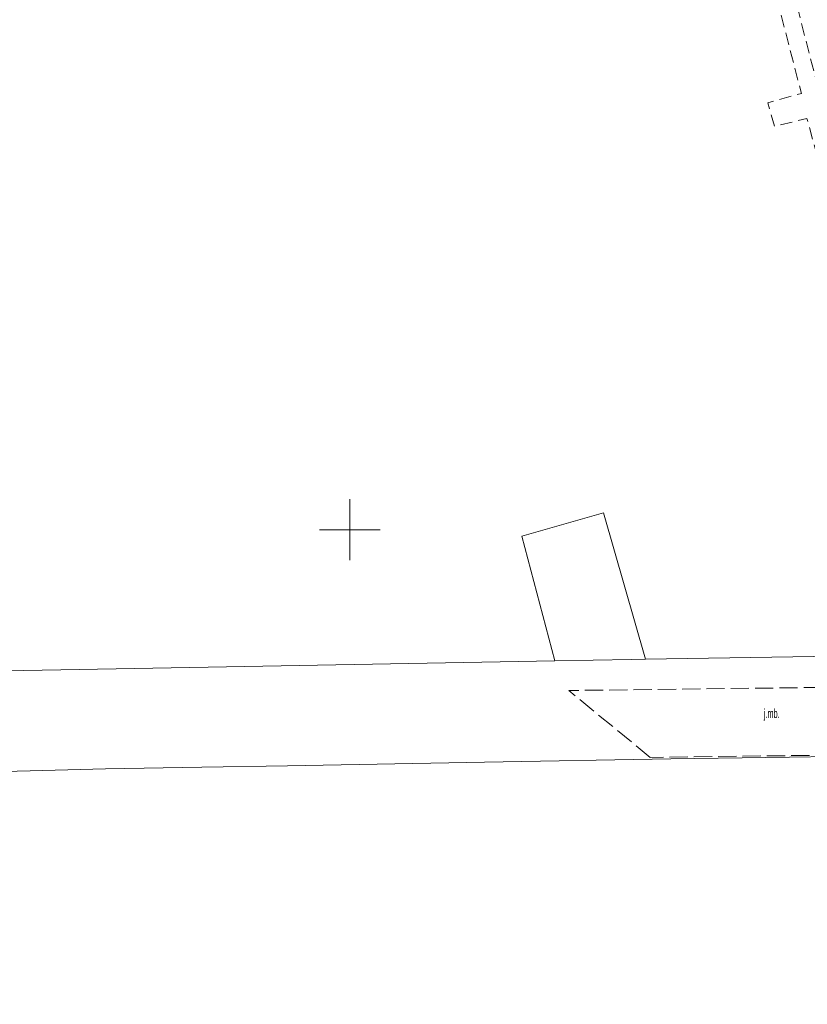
# Model space of a CAD drawing. Header units: metres. Extents: x 7575234 to 29552328, y 2827892 to 11288514.
# Tile 32 of 50: x 7581723 to 7581788, y 5648311 to 5648392. Entities that reach past the tile are written whole.
import ezdxf

# ---------------------------------------------------------------- set-up
doc = ezdxf.new("R2010")
doc.units = ezdxf.units.M
for name, pattern in [('1.5_0.5', [2, 1.5, -0.5]), ('egug-500', [0]), ('mz1.0_0.5', [1.5, 1, -0.5])]:
    doc.linetypes.add(name, pattern=pattern)
for name, color, linetype in [('218-kontur użytku gruntowego', 7, 'Continuous'), ('chodnik (powierzchnia)', 7, 'Continuous'), ('jezdnia (powierzchnia)', 7, 'Continuous'), ('jezdnia (powierzchnia)-Atr17', 7, 'Continuous'), ('Wstawianie ramki sekcyjnej z opisem', 7, 'Continuous')]:
    doc.layers.add(name, color=color, linetype=linetype)
doc.styles.get("Standard").update_dxf_attribs({"font": 'ARIALN.TTF'})

msp = doc.modelspace()

# ---------------------------------------------------------------- linework, layer by layer
at = {"layer": '218-kontur użytku gruntowego', "color": 3, "linetype": 'egug-500', "lineweight": 18, "flags": 128}
for points in [[(7581764.14, 5648349.46), (7581770.87, 5648351.38)], [(7581770.87, 5648351.38), (7581774.31, 5648339.36)], [(7581766.85, 5648339.22), (7581764.14, 5648349.46)], [(7581774.31, 5648339.36), (7581807.2, 5648339.89)], [(7581738.36, 5648338.71), (7581766.85, 5648339.22)], [(7581773.15, 5648339.34), (7581766.85, 5648339.22)], [(7581774.31, 5648339.36), (7581773.15, 5648339.34)], [(7581701.96, 5648338.05), (7581738.36, 5648338.71)], [(7581786.16, 5648331.31), (7581803.56, 5648331.58)], [(7581744.88, 5648330.6), (7581761.08, 5648330.89)], [(7581761.08, 5648330.89), (7581776.39, 5648331.16)], [(7581776.39, 5648331.16), (7581786.16, 5648331.31)], [(7581706.42, 5648329.73), (7581723.71, 5648330.18)], [(7581723.71, 5648330.18), (7581729.91, 5648330.35)], [(7581729.91, 5648330.35), (7581737.84, 5648330.49)], [(7581737.84, 5648330.49), (7581744.88, 5648330.6)]]:
    msp.add_lwpolyline(points, dxfattribs=at)
at = {"layer": 'chodnik (powierzchnia)', "color": 7, "linetype": 'mz1.0_0.5', "lineweight": 18, "flags": 128}
msp.add_lwpolyline([(7581796.69, 5648416.63), (7581809.44, 5648420.4), (7581809.02, 5648421.83), (7581795.78, 5648418.15), (7581794.69, 5648417.91), (7581782.39, 5648414.07), (7581779.29, 5648413.74), (7581778.75, 5648412.04), (7581780.59, 5648411.02), (7581782.45, 5648403.75), (7581779.53, 5648402.96), (7581780.09, 5648400.87), (7581783.04, 5648401.7), (7581787.13, 5648385.88), (7581784.38, 5648385.1), (7581784.91, 5648383.17), (7581787.59, 5648383.81), (7581791.14, 5648370.82), (7581788.45, 5648370.13), (7581789.06, 5648367.89), (7581791.72, 5648368.62), (7581793.11, 5648369.03), (7581804.64, 5648372.39), (7581805.17, 5648372.99), (7581805.41, 5648373.75), (7581805.3, 5648374.54), (7581801.66, 5648388.14), (7581801.24, 5648388.7), (7581800.65, 5648389.09), (7581799.96, 5648389.24), (7581799.26, 5648389.14), (7581788.53, 5648386.23), (7581782.25, 5648410.76), (7581782.19, 5648411.47), (7581782.46, 5648412.12), (7581782.99, 5648412.59)], close=True, dxfattribs=at)
at = {"layer": 'jezdnia (powierzchnia)', "color": 7, "linetype": '1.5_0.5', "lineweight": 18, "flags": 128}
msp.add_lwpolyline([(7581774.71, 5648331.28), (7581768, 5648336.78), (7581813.11, 5648337.33), (7581826.18, 5648337.49), (7581827.43, 5648337.98), (7581828.55, 5648338.72), (7581829.48, 5648339.69), (7581830.18, 5648340.84), (7581830.62, 5648342.11), (7581830.78, 5648343.44), (7581829.95, 5648348.46), (7581833.11, 5648364.05), (7581835.57, 5648350.67), (7581836.3, 5648346.69), (7581842.74, 5648311.64), (7581836.45, 5648310.98), (7581834.38, 5648323), (7581833.78, 5648326.6), (7581832.94, 5648328.81), (7581831.72, 5648330.41), (7581829.68, 5648331.56), (7581827.61, 5648331.83), (7581826.82, 5648331.88), (7581824.76, 5648331.88), (7581817.13, 5648331.8), (7581815.56, 5648331.77), (7581802.97, 5648331.58), (7581784.35, 5648331.41)], close=True, dxfattribs=at)
at = {"layer": 'Wstawianie ramki sekcyjnej z opisem', "color": 7, "linetype": 'Continuous', "lineweight": 13, "flags": 128}
for points in [[(7581750, 5648347.5), (7581750, 5648352.5)], [(7581747.5, 5648350), (7581752.5, 5648350)]]:
    msp.add_lwpolyline(points, dxfattribs=at)

# ---------------------------------------------------------------- texts
at = {"layer": 'jezdnia (powierzchnia)-Atr17', "color": 7, "width": 0.667}
msp.add_text('j.mb.', height=0.75, dxfattribs=at).set_placement((7581784.05, 5648334.52))

doc.saveas('drawing.dxf')
